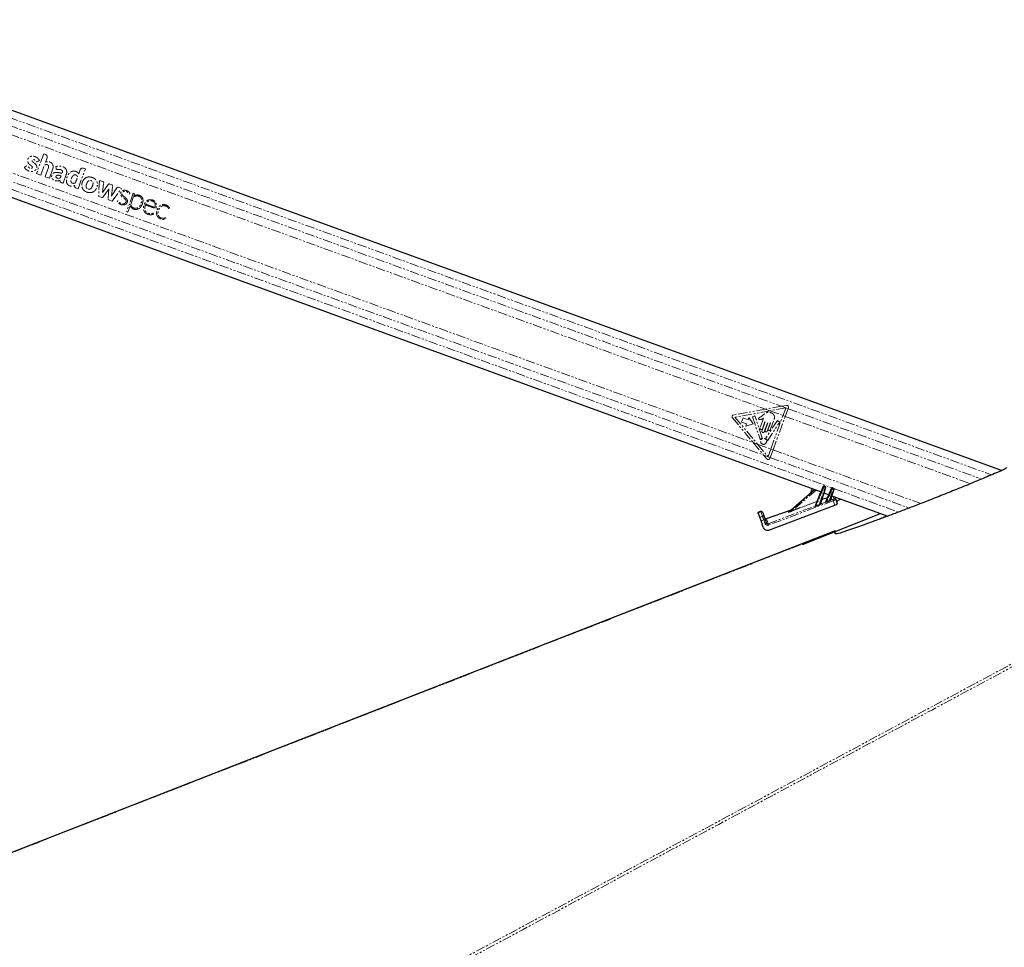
# Paper-space layout 'Inground Anchor' of a CAD drawing. Header units: millimetres. Extents: x 262 to 9484, y 125 to 8141.
# Tile 14 of 53: x 948 to 1622, y 2995 to 3630. Entities that reach past the tile are written whole.
import ezdxf

# ---------------------------------------------------------------- set-up
doc = ezdxf.new("R2010")
doc.units = ezdxf.units.MM
doc.linetypes.add('PHANTOM', pattern=[12.7, 6.35, -1.27, 1.27, -1.27, 1.27, -1.27])

psp = doc.layouts.new('Inground Anchor')

# ---------------------------------------------------------------- linework, layer by layer
at = {"color": 7, "linetype": 'Continuous', "lineweight": 25}
for p, q in [((1620.55, 3321.29), (772.51, 3630)), ((756.67, 3576.18), (1496.95, 3306.69)), ((1493.08, 3297.11), (1498.32, 3310.07)), ((1500.02, 3309.45), (1496.55, 3298.78)), ((1498.32, 3310.07), (1498.41, 3310.29)), ((1499.04, 3310.58), (1499.79, 3310.3)), ((1500.09, 3309.68), (1500.02, 3309.45)), ((1503.99, 3308.94), (1504.08, 3309.17)), ((1504.72, 3309.45), (1505.41, 3309.2)), ((1474.64, 3292.87), (1492.51, 3308.31)), ((1490.89, 3308.9), (1489.74, 3305.92)), ((1498.89, 3305.99), (1502.3, 3304.75)), ((1500.33, 3299.88), (1503.99, 3308.94)), ((1505.64, 3308.35), (1503.37, 3301.39)), ((1504.24, 3304.04), (1542.59, 3290.08)), ((1505.71, 3308.58), (1505.64, 3308.35)), ((1506.65, 3302.66), (1507.08, 3301.42)), ((1461.31, 3280.53), (1506.33, 3297.5)), ((1507.08, 3301.42), (1508.09, 3298.55)), ((1509.29, 3301.16), (1510.54, 3301.74)), ((1453.8, 3292.73), (1455.69, 3293.39)), ((1453.92, 3292.4), (1453.8, 3292.73)), ((1454.94, 3289.45), (1453.92, 3292.4)), ((1455.87, 3286.8), (1454.94, 3289.45)), ((1456.96, 3292.77), (1457.07, 3292.45)), ((1457.07, 3292.45), (1458.1, 3289.51)), ((1458.1, 3289.51), (1458.71, 3287.74)), ((1459.55, 3288.39), (1476.15, 3294.18)), ((1484.33, 3270.67), (1537.58, 3291.9)), ((1457.39, 3282.42), (1455.87, 3286.8)), ((1458.71, 3287.74), (1459.48, 3285.53)), ((1506.51, 3279.52), (1506.51, 3279.7)), ((1506.51, 3278.05), (1506.51, 3279.08))]:
    psp.add_line(p, q, dxfattribs=at)
at = {"color": 8, "linetype": 'PHANTOM', "lineweight": 18}
for p, q in [((774.01, 3624.01), (1613.7, 3318.34)), ((774.19, 3618.52), (1469.89, 3365.27)), ((763.12, 3579.27), (1504.35, 3309.44)), ((767.57, 3583.08), (1457.66, 3331.86)), ((941.89, 3551.54), (1458.96, 3363.31)), ((964.88, 3538.2), (959.95, 3524.65)), ((966.12, 3537.75), (964.88, 3538.2)), ((966.09, 3532.47), (967.18, 3535.47)), ((937.16, 3527.28), (1450.5, 3340.41)), ((962.86, 3523.59), (965.39, 3530.54)), ((968.12, 3528.68), (965.86, 3522.49)), ((968.78, 3521.43), (971.03, 3527.62)), ((973.12, 3529.35), (973.31, 3528.25)), ((988.44, 3514.27), (993.38, 3527.82)), ((989.86, 3527.22), (988.85, 3524.46)), ((993.38, 3527.82), (992.13, 3528.28)), ((959.95, 3524.65), (962.86, 3523.59)), ((965.86, 3522.49), (968.78, 3521.43)), ((978.14, 3518.03), (980.35, 3524.11)), ((1003, 3520), (1002.48, 3509.16)), ((1005.33, 3519.16), (1003, 3520)), ((1005.04, 3511.59), (1005.96, 3518.35)), ((986.15, 3516.5), (986.1, 3515.68)), ((986.64, 3514.93), (988.44, 3514.27)), ((1009.05, 3517.16), (1005.04, 3511.59)), ((1005.53, 3508.61), (1009.51, 3514.13)), ((1009.51, 3514.13), (1008.99, 3507.35)), ((1011.41, 3516.95), (1010.02, 3517.46)), ((1011.37, 3509.27), (1011.96, 3516.09)), ((1015.04, 3514.92), (1011.37, 3509.27)), ((1011.7, 3505.81), (1018.21, 3514.47)), ((1018.21, 3514.47), (1016.04, 3515.26)), ((1002.48, 3509.16), (1004.74, 3508.34)), ((1009.34, 3506.67), (1011.7, 3505.81)), ((1026.2, 3511.12), (1021.7, 3498.76)), ((1026.12, 3508.19), (1024.43, 3503.54)), ((1026.63, 3510.97), (1026.2, 3511.12)), ((1026.45, 3509.12), (1026.46, 3509.12)), ((1026.46, 3509.12), (1026.91, 3510.36)), ((1021.89, 3498.35), (1022.46, 3498.15)), ((1022.46, 3498.15), (1023.79, 3501.78)), ((1034.82, 3503.75), (1041, 3501.5)), ((1458.96, 3363.31), (1437, 3359.37)), ((1469.89, 3365.27), (1458.96, 3363.31)), ((1458.96, 3363.31), (1461.99, 3362.2)), ((1472.79, 3364.14), (1461.99, 3362.2)), ((1473.2, 3365.87), (1469.89, 3365.27)), ((1469.89, 3365.27), (1474.34, 3363.65)), ((1470.91, 3358.96), (1472.79, 3364.14)), ((1472.43, 3358.4), (1474.34, 3363.65)), ((1474.34, 3363.65), (1474.56, 3364.25)), ((1474.34, 3363.65), (1606.78, 3315.44)), ((1436.29, 3357.39), (1450.5, 3340.41)), ((1461.99, 3362.2), (1437.98, 3357.89)), ((1437.98, 3357.89), (1453.55, 3339.3)), ((1443.54, 3357.32), (1442.52, 3354.52)), ((1446.98, 3356.07), (1443.54, 3357.32)), ((1447.54, 3357.62), (1446.98, 3356.07)), ((1450.44, 3353.22), (1447.54, 3357.62)), ((1451.71, 3358.71), (1449.93, 3358.1)), ((1449.93, 3358.1), (1455.2, 3342.74)), ((1456.63, 3343.74), (1451.71, 3358.71)), ((1457.61, 3357.13), (1455.21, 3350.5)), ((1457.74, 3359.66), (1455.79, 3358.15)), ((1461.99, 3362.2), (1470.91, 3358.96)), ((1462.21, 3349.09), (1464.88, 3356.43)), ((1462.56, 3336.02), (1470.91, 3358.96)), ((1464.08, 3335.46), (1472.43, 3358.4)), ((1470.91, 3358.96), (1472.43, 3358.4)), ((1472.43, 3358.4), (1599.15, 3312.28)), ((1442.52, 3354.52), (1445.96, 3353.26)), ((1445.96, 3353.26), (1445.4, 3351.71)), ((1445.4, 3351.71), (1450.44, 3353.22)), ((1458.73, 3354.56), (1456.5, 3348.44)), ((1456.81, 3349.92), (1458.53, 3354.63)), ((1458.11, 3347.85), (1460.34, 3353.97)), ((1460.54, 3353.9), (1458.64, 3348.68)), ((1467.04, 3355.53), (1459.18, 3343.35)), ((1460.05, 3348.17), (1462.09, 3353.79)), ((1460.36, 3341.61), (1468.66, 3354.48)), ((1462.29, 3353.71), (1460.8, 3349.6)), ((1468.66, 3354.48), (1467.04, 3355.53)), ((1450.5, 3340.41), (1453.55, 3339.3)), ((1450.5, 3340.41), (1457.66, 3331.86)), ((1453.55, 3339.3), (1462.56, 3336.02)), ((1453.55, 3339.3), (1460.66, 3330.81)), ((1460.66, 3330.81), (1462.56, 3336.02)), ((1462.56, 3336.02), (1464.08, 3335.46)), ((1457.66, 3331.86), (1462.17, 3330.22)), ((1457.66, 3331.86), (1459.87, 3329.23)), ((1461.94, 3329.59), (1462.17, 3330.22)), ((1462.17, 3330.22), (1464.08, 3335.46)), ((1462.17, 3330.22), (1557.27, 3295.6)), ((1464.08, 3335.46), (1565.17, 3298.67)), ((1498.79, 3309.9), (1493.56, 3296.96)), ((1495.72, 3297.85), (1499.55, 3309.62)), ((1499.04, 3310.58), (1498.79, 3309.9)), ((1499.55, 3309.62), (1498.79, 3309.9)), ((1499.55, 3309.62), (1499.79, 3310.3)), ((1504.72, 3309.45), (1504.46, 3308.77)), ((1505.17, 3308.52), (1505.41, 3309.2)), ((1493.54, 3307.93), (1477.26, 3293.87)), ((1494.07, 3300.2), (1496.72, 3306.77)), ((1499.13, 3305.9), (1497.73, 3301.58)), ((1497.73, 3301.58), (1501.3, 3302.93)), ((1501.39, 3302.71), (1497.81, 3301.36)), ((1500.18, 3299.74), (1501.39, 3302.71)), ((1504.46, 3308.77), (1500.89, 3299.93)), ((1501.3, 3302.93), (1502.07, 3304.83)), ((1501.39, 3302.71), (1501.3, 3302.93)), ((1502.6, 3300.61), (1505.17, 3308.52)), ((1504.62, 3303.9), (1503.7, 3301.08)), ((1505.17, 3308.52), (1504.46, 3308.77)), ((1505.79, 3302.01), (1505.36, 3303.25)), ((1505.68, 3308.96), (1549.98, 3292.83)), ((1460.8, 3284.87), (1492.94, 3296.98)), ((1505.24, 3300.61), (1461.13, 3283.99)), ((1477.26, 3293.87), (1494.07, 3300.2)), ((1494.15, 3299.98), (1477.34, 3293.65)), ((1492.93, 3296.97), (1492.94, 3296.98)), ((1492.94, 3296.98), (1494.15, 3299.98)), ((1494.15, 3299.98), (1494.07, 3300.2)), ((1497.81, 3301.36), (1496.87, 3298.48)), ((1496.87, 3298.46), (1500.19, 3299.71)), ((1497.81, 3301.36), (1497.73, 3301.58)), ((1503.64, 3301.01), (1504.91, 3301.49)), ((1505.24, 3300.61), (1504.91, 3301.49)), ((1506.33, 3297.5), (1505.24, 3300.61)), ((1455.81, 3293.05), (1453.92, 3292.4)), ((1454.94, 3289.45), (1456.83, 3290.11)), ((1455.81, 3293.05), (1455.69, 3293.39)), ((1456.83, 3290.11), (1455.81, 3293.05)), ((1475.83, 3293.9), (1459.62, 3288.25)), ((1474.56, 3292.83), (1475.1, 3293.29)), ((1477.34, 3293.65), (1477.26, 3293.87)), ((1530.12, 3285.52), (1542.05, 3290.27)), ((1457.75, 3287.46), (1455.87, 3286.8)), ((1458.52, 3285.25), (1457.75, 3287.46)), ((1459.62, 3288.25), (1460.8, 3284.87)), ((1461.13, 3283.99), (1460.8, 3284.87)), ((1506.51, 3279.7), (790.02, 2999.83))]:
    psp.add_line(p, q, dxfattribs=at)
at = {"color": 8, "linetype": 'PHANTOM', "lineweight": 18, "flags": 128}
psp.add_lwpolyline([(1182.78, 2950.01), (1920.04, 3346.08), (2019.91, 3399.73), (2119.78, 3453.38), (2219.65, 3507.03), (2319.54, 3560.69), (2376.75, 3591.42)], dxfattribs=at)
at = {"color": 7, "linetype": 'Continuous', "lineweight": 25, "flags": 128}
psp.add_lwpolyline([(1506.51, 3279.89), (1140.87, 3137.07), (790.32, 3000.14)], dxfattribs=at)
at = {"color": 8, "linetype": 'PHANTOM', "lineweight": 18}
psp.add_circle((1457.57, 3341.26), 2.04, dxfattribs=at)
for centre, radius, start, end in [((996.01, 3517.37), 4.97, 97.30298, 100.70419), ((995.54, 3516.57), 4.63, 205.36938, 210.12406), ((1009.73, 3516.67), 0.844, 69.99696, 144.21197), ((1011.13, 3516.16), 0.841, 355.03307, 69.99696), ((1015.75, 3514.47), 0.842, 69.99696, 147.03173), ((1026.8, 3507.95), 0.727, 122.08485, 159.99696), ((1026.46, 3510.52), 0.474, 339.99696, 69.99696), ((1029.07, 3505.96), 4.04, 62.67773, 68.99189), ((1022, 3498.65), 0.316, 159.99696, 249.99696), ((1024.17, 3501.64), 0.411, 34.05252, 159.99696), ((1473.42, 3364.67), 1.22, 339.99696, 100.17473), ((1437.22, 3358.17), 1.22, 100.17473, 219.93926), ((1456.01, 3350.21), 0.856, 159.99696, 339.99696), ((1458.63, 3354.59), 0.107, 339.99696, 159.99696), ((1460.44, 3353.93), 0.107, 339.99696, 159.99696), ((1461.5, 3349.35), 0.75, 159.99696, 339.99696), ((1462.19, 3353.75), 0.107, 339.99696, 159.99696), ((1455.39, 3342.8), 0.203, 198.93517, 324.66531), ((1457.57, 3341.26), 2.46, 115.12416, 144.66531), ((1457.31, 3348.14), 0.856, 159.99696, 339.99696), ((1456.44, 3343.67), 0.203, 295.12416, 18.19789), ((1459.34, 3348.43), 0.749, 159.99696, 339.99696), ((1459.35, 3343.24), 0.203, 147.17878, 227.96277), ((1457.57, 3341.26), 2.46, 9.96265, 47.96277), ((1460.19, 3341.72), 0.203, 189.96265, 327.17878), ((1460.8, 3330.01), 1.22, 219.93926, 339.99696), ((1497.32, 3306.61), 3.59, 66.00985, 73.98406), ((1498.55, 3306.17), 3.59, 66.00985, 73.98406), ((1502.02, 3304.55), 1.78, 246.08627, 253.90764), ((1501.31, 3302.94), 0.24, 288.82392, 337.82328), ((1503, 3305.49), 3.59, 66.00985, 73.98406), ((1504.54, 3304.17), 0.255, 224.38903, 275.60488), ((1504.18, 3305.06), 3.59, 66.00985, 73.98406), ((1505.72, 3302.33), 0.993, 19.66747, 111.04935), ((1492.86, 3297.2), 0.237, 288.23995, 337.76194), ((1492.86, 3297.21), 0.24, 288.82392, 337.82328), ((1501.56, 3300.26), 8.66, 202.43509, 203.38832), ((1494.79, 3301.83), 1.78, 246.08627, 253.90764), ((1494.07, 3300.21), 0.24, 288.82392, 337.82328), ((1503.41, 3300.98), 8.3, 202.17342, 203.26115), ((1496.79, 3298.7), 0.254, 165.20955, 287.93168), ((1496.79, 3298.71), 0.25, 163.2646, 289.80469), ((1497.73, 3301.6), 0.25, 163.2646, 289.80469), ((1498.23, 3303.33), 1.81, 245.92962, 254.06429), ((1500.11, 3299.97), 0.24, 288.82392, 337.82328), ((1500.1, 3299.95), 0.254, 291.74012, 336.9905), ((1507.81, 3302.69), 7.45, 201.72054, 203.13214), ((1509.26, 3303.25), 7.17, 201.59993, 203.12247), ((1503.59, 3301.28), 0.266, 171.34273, 281.0133), ((1503.61, 3301.31), 0.25, 163.2646, 289.80469), ((1506.15, 3301.09), 0.993, 19.66747, 111.04935), ((1456.14, 3292.12), 0.991, 19.72578, 109.71668), ((1457.16, 3289.18), 0.991, 19.72578, 109.71668), ((1459.27, 3289.18), 0.993, 199.66747, 291.04935), ((1474.51, 3293.02), 0.202, 285.8189, 310.72966), ((1475.04, 3293.49), 0.202, 285.8189, 310.72966), ((1459.79, 3282.37), 5.48, 101.33893, 111.82269), ((1460.56, 3280.16), 5.48, 101.33893, 111.82269)]:
    psp.add_arc(centre, radius, start, end, dxfattribs=at)
at = {"color": 7, "linetype": 'Continuous', "lineweight": 25}
for centre, radius, start, end in [((1498.87, 3310.11), 0.5, 69.99696, 157.99696), ((1499.61, 3309.83), 0.5, 341.99696, 69.99696), ((1504.55, 3308.98), 0.5, 69.99696, 157.99696), ((1505.24, 3308.73), 0.5, 341.99696, 69.99696), ((1456.02, 3292.44), 1, 19.21077, 109.21077), ((1459.22, 3289.34), 1, 199.21077, 289.21077)]:
    psp.add_arc(centre, radius, start, end, dxfattribs=at)
at = {"color": 8, "linetype": 'PHANTOM', "lineweight": 18}
for centre, major_axis, ratio, start_param, end_param in [((1510.98, 3305.37), (5.61, 2.12), 0.177897, 2.870519, 3.136937), ((1511.32, 3304.45), (4.67, 1.8), 0.222599, 2.796983, 3.13447), ((1535.68, 3312.03), (51.44, 19.35), 0.022734, 2.451824, 2.521658), ((1535.69, 3312.04), (51.44, 19.36), 0.018188, 2.451819, 2.521653), ((1495.97, 3298.13), (0.9, 0.359), 0.136299, 6.085068, 6.170266), ((1501.14, 3300.1), (0.958, 0.383), 0.127952, 3.019531, 3.213532), ((1501.05, 3300.33), (0.726, 0.483), 0.125141, 2.960489, 3.15449), ((1535.68, 3312.03), (51.44, 19.35), 0.022734, 2.260781, 2.30493), ((1535.69, 3312.04), (51.44, 19.36), 0.018188, 2.260776, 2.304925), ((1504.86, 3301.66), (0.936, 0.354), 0.177897, 4.706577, 6.278529), ((1505.2, 3300.74), (1.88, 0.68), 0.066003, 4.710393, 6.282345), ((1457.8, 3287.33), (-0.99, 2.83), 0.000389, 0.188222, 1.524793), ((1477.97, 3294.12), (3.45, 1.35), 0.058818, 2.976664, 4.504268), ((1477.89, 3294.35), (3.29, 1.54), 0.049295, 2.968676, 4.496279), ((1460.41, 3285.91), (-0.68, 1.93), 0.976801, 1.566413, 3.161959), ((1462.84, 3278.95), (-3.29, 9.44), 0.014109, 6.10687, 6.283185)]:
    psp.add_ellipse(centre, major_axis=major_axis, ratio=ratio, start_param=start_param, end_param=end_param, dxfattribs=at)
at = {"color": 7, "linetype": 'Continuous', "lineweight": 25}
for centre, major_axis, ratio, start_param, end_param in [((1495.89, 3298.36), (0.662, 0.444), 0.14132, 6.019868, 6.105066), ((1502.71, 3300.97), (0.662, 0.444), 0.14132, 5.79553, 6.105066), ((1502.8, 3300.74), (0.9, 0.359), 0.136299, 5.860731, 6.170266), ((1506.21, 3297.84), (1.87, 0.71), 0.177897, 4.706577, 6.278529), ((1512.33, 3301.55), (4.68, 1.77), 0.177897, 2.21001, 3.136937), ((1477.12, 3294.05), (2.04, 0.79), 0.059581, 2.722357, 2.977286), ((1460.23, 3283.41), (-1.02, 2.9), 0.976801, 1.566413, 3.161959), ((1460.43, 3285.86), (-0.35, 1), 0.940998, 1.567415, 3.162961)]:
    psp.add_ellipse(centre, major_axis=major_axis, ratio=ratio, start_param=start_param, end_param=end_param, dxfattribs=at)
at = {"color": 8, "linetype": 'PHANTOM', "lineweight": 18}
for points, knots in [([(2380.97, 3591.66), (2363.38, 3582.19), (2280.92, 3537.77), (2133.35, 3458.55), (1938.51, 3353.84), (1743.64, 3249.15), (1548.77, 3144.46), (1353.9, 3039.77), (1223.99, 2969.97), (1159.03, 2935.08)], [0, 0, 0, 0, 0.043226, 0.202688, 0.36215, 0.521613, 0.681075, 0.840538, 1, 1, 1, 1]), ([(953.34, 3529.88), (953.16, 3529.85), (952.8, 3529.8), (952.42, 3529.44), (952.08, 3529.2), (951.83, 3529.04), (951.72, 3528.94), (951.68, 3528.86), (951.68, 3528.83), (951.69, 3528.77), (951.82, 3528.6), (952.03, 3528.25), (952.49, 3527.77), (953.05, 3527.29), (953.78, 3526.8), (954.61, 3526.39), (955.56, 3526.08), (956.55, 3525.94), (957.5, 3526), (958.38, 3526.28), (959.11, 3526.79), (959.69, 3527.46), (960.06, 3528.19), (960.21, 3528.91), (960.18, 3529.55), (960.01, 3530.07), (959.62, 3530.77), (959, 3531.39), (958.24, 3531.99), (957.68, 3532.39), (957.21, 3532.78), (956.91, 3533.18), (956.85, 3533.58), (956.96, 3533.88), (957.17, 3534.12), (957.53, 3534.26), (957.99, 3534.24), (958.59, 3534.05), (959.28, 3533.6), (959.74, 3533.04), (960.21, 3532.79), (960.45, 3532.74), (960.7, 3532.77), (960.84, 3532.86), (960.91, 3532.91)], [0, 0, 0, 0, 0.022693, 0.043769, 0.065125, 0.074105, 0.081704, 0.083311, 0.084608, 0.085809, 0.090371, 0.111465, 0.137648, 0.172538, 0.205482, 0.247029, 0.288953, 0.330457, 0.37138, 0.40852, 0.444978, 0.482039, 0.518824, 0.545977, 0.572992, 0.599285, 0.61411, 0.673633, 0.706936, 0.735471, 0.76055, 0.783467, 0.796125, 0.809873, 0.822722, 0.834848, 0.856612, 0.879671, 0.913137, 0.958833, 0.969242, 0.978982, 0.988773, 1, 1, 1, 1]), ([(960.91, 3532.91), (960.97, 3532.96), (961.1, 3533.06), (961.32, 3533.22), (961.52, 3533.38), (961.69, 3533.5), (961.79, 3533.58), (961.87, 3533.63), (961.92, 3533.66), (961.94, 3533.69), (961.94, 3533.72), (961.93, 3533.75), (961.9, 3533.82), (961.85, 3533.91), (961.8, 3533.99), (961.76, 3534.04), (961.75, 3534.05), (961.75, 3534.06), (961.75, 3534.06), (961.75, 3534.06), (961.75, 3534.06), (961.75, 3534.06), (961.75, 3534.06), (961.63, 3534.25), (961.38, 3534.6), (960.92, 3535.07), (960.41, 3535.48), (959.33, 3536.15), (957.88, 3536.62), (956.19, 3536.52), (955.12, 3536.02), (954.39, 3535.25), (953.98, 3534.4), (953.83, 3533.49), (953.96, 3532.46), (954.45, 3531.62), (955.09, 3531.04), (955.66, 3530.59), (956.23, 3530.15), (956.75, 3529.71), (957.08, 3529.32), (957.16, 3528.97), (957.13, 3528.72), (957.01, 3528.5), (956.84, 3528.33), (956.63, 3528.21), (956.36, 3528.14), (955.9, 3528.16), (955.31, 3528.35), (954.67, 3528.8), (954.22, 3529.3), (953.82, 3529.76), (953.5, 3529.84), (953.34, 3529.88)], [0, 0, 0, 0, 0.0099329, 0.0214283, 0.0365863, 0.0432559, 0.0484962, 0.053293, 0.0553278, 0.0566847, 0.0577092, 0.0590119, 0.0615785, 0.0670909, 0.0724325, 0.074295, 0.0749633, 0.0752232, 0.0753306, 0.0753765, 0.0753964, 0.0754051, 0.075409, 0.0754119, 0.1039957, 0.1325728, 0.1611982, 0.1897806, 0.3002877, 0.355354, 0.4103131, 0.451904, 0.4923977, 0.5324272, 0.5723884, 0.6270175, 0.6565102, 0.6858398, 0.7228167, 0.7511971, 0.7767391, 0.7873386, 0.7984042, 0.8090601, 0.8193674, 0.8297366, 0.8403316, 0.8565613, 0.8890673, 0.9219661, 0.9574766, 0.9785704, 1, 1, 1, 1]), ([(971.03, 3527.62), (971.14, 3527.98), (971.36, 3528.7), (971.38, 3529.84), (971.06, 3530.94), (970.36, 3531.85), (969.39, 3532.45), (968.31, 3532.77), (967.17, 3532.83), (966.45, 3532.59), (966.09, 3532.47)], [0, 0, 0, 0, 0.124448, 0.250146, 0.374778, 0.499816, 0.624786, 0.750232, 0.874855, 1, 1, 1, 1]), ([(967.18, 3535.47), (967.24, 3535.73), (967.36, 3536.24), (967.11, 3536.95), (966.68, 3537.47), (966.31, 3537.65), (966.12, 3537.75)], [0, 0, 0, 0, 0.283705, 0.557917, 0.775026, 1, 1, 1, 1]), ([(965.39, 3530.54), (965.67, 3530.63), (966.19, 3530.81), (966.93, 3530.81), (967.53, 3530.64), (967.94, 3530.36), (968.18, 3529.99), (968.3, 3529.56), (968.25, 3529.11), (968.16, 3528.82), (968.12, 3528.68)], [0, 0, 0, 0, 0.20075, 0.371353, 0.491267, 0.615204, 0.694596, 0.793687, 0.904539, 1, 1, 1, 1]), ([(977.38, 3524.75), (976.64, 3524.96), (975.17, 3525.38), (973.22, 3525.53), (971.73, 3525.1), (970.81, 3524.35), (970.33, 3523.27), (970.28, 3522.22), (970.56, 3521.36), (971.21, 3520.55), (972.27, 3519.87), (973.68, 3519.56), (974.95, 3519.68), (975.7, 3519.94), (976.03, 3520.06)], [0, 0, 0, 0, 0.143245, 0.2863, 0.358562, 0.42973, 0.501653, 0.57333, 0.62118, 0.668883, 0.765222, 0.851094, 0.934425, 1, 1, 1, 1]), ([(980.35, 3524.11), (980.48, 3524.56), (980.74, 3525.47), (980.57, 3526.9), (979.87, 3528.15), (978.61, 3529.16), (976.92, 3529.75), (974.96, 3529.89), (973.72, 3529.53), (973.12, 3529.35)], [0, 0, 0, 0, 0.122899, 0.245993, 0.3688, 0.492261, 0.661688, 0.834247, 1, 1, 1, 1]), ([(973.31, 3528.25), (973.33, 3528.15), (973.38, 3527.96), (973.55, 3527.7), (973.79, 3527.51), (974.34, 3527.27), (975.26, 3527.47), (976.26, 3527.43), (977.03, 3527.17), (977.47, 3526.81), (977.69, 3526.32), (977.73, 3525.61), (977.52, 3525.1), (977.38, 3524.75)], [0, 0, 0, 0, 0.043693, 0.087035, 0.130805, 0.173871, 0.347703, 0.520641, 0.609431, 0.697904, 0.762047, 0.837472, 1, 1, 1, 1]), ([(988.85, 3524.46), (988.62, 3524.78), (988.18, 3525.38), (987.27, 3525.99), (986.14, 3526.35), (984.81, 3526.33), (983.22, 3525.77), (981.83, 3524.45), (980.86, 3522.6), (980.39, 3520.75), (980.33, 3519.01), (980.86, 3517.61), (981.81, 3516.57), (983.11, 3515.99), (984.66, 3515.88), (985.65, 3516.3), (986.15, 3516.5)], [0, 0, 0, 0, 0.055174, 0.104924, 0.152121, 0.22113, 0.288785, 0.386404, 0.484076, 0.581734, 0.655206, 0.726559, 0.788721, 0.848695, 0.925084, 1, 1, 1, 1]), ([(992.13, 3528.28), (991.87, 3528.34), (991.36, 3528.45), (990.65, 3528.2), (990.13, 3527.78), (989.95, 3527.41), (989.86, 3527.22)], [0, 0, 0, 0, 0.283705, 0.557917, 0.775026, 1, 1, 1, 1]), ([(976.75, 3523.02), (976.24, 3523.18), (975.53, 3523.41), (974.6, 3523.49), (974.07, 3523.44), (973.69, 3523.25), (973.46, 3523.01), (973.32, 3522.71), (973.26, 3522.39), (973.32, 3522.08), (973.56, 3521.76), (974.04, 3521.5), (974.7, 3521.31), (975.18, 3521.35), (975.42, 3521.38)], [0, 0, 0, 0, 0.235346, 0.328382, 0.417623, 0.466597, 0.514368, 0.562572, 0.611927, 0.656748, 0.699407, 0.787981, 0.894127, 1, 1, 1, 1]), ([(975.42, 3521.38), (975.61, 3521.43), (975.86, 3521.49), (976.15, 3521.61), (976.39, 3521.82), (976.49, 3522.35), (976.65, 3522.78), (976.75, 3523.02)], [0, 0, 0, 0, 0.2565425, 0.3348589, 0.3977531, 0.6637021, 1, 1, 1, 1]), ([(976.03, 3520.06), (976.03, 3519.89), (976.02, 3519.52), (976.09, 3519.01), (976.42, 3518.68), (976.78, 3518.51), (977.37, 3518.3), (977.83, 3518.14), (978.14, 3518.03)], [0, 0, 0, 0, 0.1538082, 0.3425052, 0.4333459, 0.5586199, 0.7027663, 1, 1, 1, 1]), ([(988.13, 3522.46), (988.04, 3522.64), (987.86, 3522.99), (987.42, 3523.4), (986.9, 3523.69), (986.25, 3523.84), (985.53, 3523.7), (984.66, 3523.02), (984.09, 3521.99), (983.71, 3520.86), (983.52, 3520.03), (983.47, 3519.27), (983.65, 3518.85), (983.73, 3518.64)], [0, 0, 0, 0, 0.06701, 0.13381, 0.20062, 0.267957, 0.355127, 0.441557, 0.633595, 0.746498, 0.846357, 0.924443, 1, 1, 1, 1]), ([(983.73, 3518.64), (983.85, 3518.5), (984.08, 3518.22), (984.6, 3518.01), (985.13, 3517.91), (985.65, 3517.94), (986.11, 3518.05), (986.59, 3518.23), (986.81, 3518.85), (987.31, 3520.23), (987.77, 3521.48), (988.13, 3522.46)], [0, 0, 0, 0, 0.069768, 0.142093, 0.215677, 0.285558, 0.344021, 0.404727, 0.476993, 0.588013, 1, 1, 1, 1]), ([(994.03, 3521.92), (993.37, 3521.48), (992.03, 3520.57), (991.1, 3518.45), (990.78, 3516.38), (991.17, 3515.17), (991.36, 3514.58)], [0, 0, 0, 0, 0.274692, 0.559989, 0.783639, 1, 1, 1, 1]), ([(995.96, 3519.84), (995.6, 3519.61), (994.87, 3519.12), (994.39, 3517.96), (994.08, 3517), (993.93, 3516.22), (993.93, 3515.54), (994.14, 3514.87), (994.62, 3514.35), (995.05, 3514.16), (995.26, 3514.07)], [0, 0, 0, 0, 0.177898, 0.366935, 0.516404, 0.611742, 0.706498, 0.804316, 0.9008, 1, 1, 1, 1]), ([(995.08, 3522.25), (994.88, 3522.21), (994.52, 3522.13), (994.18, 3521.98), (994.03, 3521.92)], [0, 0, 0, 0, 0.561208, 1, 1, 1, 1]), ([(995.26, 3514.07), (995.52, 3514), (996.03, 3513.86), (996.7, 3514.03), (997.12, 3514.33), (997.39, 3514.59), (997.61, 3514.9), (998.09, 3515.68), (998.51, 3516.67), (998.67, 3517.85), (998.6, 3518.64), (998.19, 3519.33), (997.52, 3519.78), (996.74, 3520.01), (996.21, 3519.9), (995.96, 3519.84)], [0, 0, 0, 0, 0.081409, 0.162225, 0.200498, 0.238876, 0.277459, 0.31571, 0.520186, 0.601428, 0.678877, 0.757677, 0.838992, 0.920897, 1, 1, 1, 1]), ([(995.97, 3522.34), (995.86, 3522.34), (995.66, 3522.33), (995.46, 3522.31), (995.38, 3522.3)], [0, 0, 0, 0, 0.563954, 1, 1, 1, 1]), ([(995.69, 3511.59), (996.44, 3511.56), (997.93, 3511.5), (999.93, 3512.73), (1001.19, 3514.63), (1001.78, 3516.85), (1001.5, 3519.15), (1000.13, 3520.97), (998.17, 3522.09), (996.7, 3522.26), (995.97, 3522.34)], [0, 0, 0, 0, 0.125115, 0.247908, 0.375235, 0.504206, 0.628862, 0.752358, 0.876174, 1, 1, 1, 1]), ([(1005.96, 3518.35), (1005.95, 3518.4), (1005.95, 3518.5), (1005.89, 3518.68), (1005.78, 3518.88), (1005.58, 3519.05), (1005.42, 3519.12), (1005.33, 3519.16)], [0, 0, 0, 0, 0.123461, 0.278128, 0.520216, 0.746513, 1, 1, 1, 1]), ([(986.1, 3515.68), (986.11, 3515.58), (986.12, 3515.4), (986.25, 3515.18), (986.43, 3515.02), (986.57, 3514.96), (986.64, 3514.93)], [0, 0, 0, 0, 0.286382, 0.546973, 0.760274, 1, 1, 1, 1]), ([(991.53, 3514.24), (991.7, 3513.99), (992, 3513.53), (992.39, 3513.16), (992.57, 3513)], [0, 0, 0, 0, 0.558522, 1, 1, 1, 1]), ([(992.57, 3513), (993.09, 3512.62), (994.04, 3511.93), (995.18, 3511.69), (995.69, 3511.59)], [0, 0, 0, 0, 0.556174, 1, 1, 1, 1]), ([(1023.68, 3510.72), (1023.78, 3510.78), (1023.89, 3510.84), (1023.97, 3510.94), (1023.98, 3510.96), (1023.98, 3510.99), (1023.97, 3511.05), (1023.89, 3511.22), (1023.61, 3511.57), (1023.1, 3512.17), (1022.33, 3512.67), (1021.47, 3513.02), (1020.64, 3513.21), (1019.75, 3513.22), (1018.92, 3512.99), (1018.24, 3512.54), (1017.77, 3511.95), (1017.48, 3511.23), (1017.44, 3510.41), (1017.91, 3509.32), (1019.1, 3508.3), (1020.35, 3507.48), (1021.08, 3506.63), (1021.38, 3505.9), (1021.2, 3505.05), (1020.67, 3504.34), (1019.89, 3503.92), (1019.08, 3503.82), (1018.32, 3503.96), (1017.67, 3504.21), (1017.07, 3504.57), (1016.55, 3505.05), (1016.21, 3505.5), (1016.03, 3505.82), (1015.91, 3505.92), (1015.82, 3505.96), (1015.69, 3505.97), (1015.55, 3505.9), (1015.42, 3505.79), (1015.31, 3505.72), (1015.24, 3505.68), (1015.23, 3505.65), (1015.22, 3505.64), (1015.22, 3505.63), (1015.24, 3505.59), (1015.28, 3505.52), (1015.33, 3505.43), (1015.46, 3505.25), (1015.59, 3505.05), (1015.74, 3504.85), (1015.81, 3504.77), (1015.84, 3504.73), (1015.85, 3504.72), (1015.86, 3504.71), (1015.86, 3504.71), (1015.86, 3504.71), (1015.86, 3504.71), (1015.86, 3504.71), (1016.2, 3504.31), (1017.06, 3503.66), (1018.4, 3503.16), (1019.64, 3503.1), (1020.68, 3503.36), (1021.21, 3503.82), (1021.48, 3504.06)], [0, 0, 0, 0, 0.0108292, 0.0115294, 0.0121269, 0.0130516, 0.015073, 0.0177388, 0.0314805, 0.0574855, 0.0936761, 0.1191044, 0.1476175, 0.1757925, 0.2039033, 0.2297596, 0.2534373, 0.2768728, 0.3031261, 0.3309443, 0.388857, 0.4514793, 0.4747822, 0.4968903, 0.5256168, 0.5538308, 0.5809291, 0.6088023, 0.6318409, 0.6543737, 0.6767165, 0.6991111, 0.7217965, 0.7312788, 0.7343263, 0.7373513, 0.7406593, 0.7462655, 0.7521743, 0.7571082, 0.7593504, 0.7596338, 0.7598946, 0.7603243, 0.7608926, 0.7642263, 0.768058, 0.7706397, 0.7852422, 0.7916687, 0.7944971, 0.7957418, 0.7962895, 0.7965305, 0.7966365, 0.7966832, 0.7967037, 0.7967127, 0.7967198, 0.846935, 0.8988801, 0.9327285, 0.9657901, 1, 1, 1, 1]), ([(1022.23, 3506.15), (1022.01, 3506.66), (1021.57, 3507.67), (1020.22, 3508.6), (1019.15, 3509.36), (1018.53, 3510.16), (1018.36, 3510.79), (1018.47, 3511.31), (1018.68, 3511.71), (1018.99, 3512.04), (1019.53, 3512.37), (1020.34, 3512.52), (1021.25, 3512.35), (1021.94, 3512.05), (1022.5, 3511.68), (1022.94, 3511.26), (1023.18, 3510.82), (1023.41, 3510.68), (1023.49, 3510.65), (1023.56, 3510.66), (1023.63, 3510.68), (1023.66, 3510.71), (1023.68, 3510.72)], [0, 0, 0, 0, 0.1247778, 0.249542, 0.369694, 0.4283998, 0.4812243, 0.5148711, 0.5488945, 0.5835374, 0.6186086, 0.693311, 0.7685116, 0.8304093, 0.8661123, 0.9229338, 0.9699733, 0.9777319, 0.9847781, 0.9893972, 0.994335, 1, 1, 1, 1]), ([(1004.74, 3508.34), (1004.82, 3508.32), (1004.98, 3508.27), (1005.22, 3508.32), (1005.4, 3508.44), (1005.49, 3508.55), (1005.53, 3508.61)], [0, 0, 0, 0, 0.286326, 0.544838, 0.757768, 1, 1, 1, 1]), ([(1008.99, 3507.35), (1008.99, 3507.26), (1008.98, 3507.11), (1009.04, 3506.9), (1009.17, 3506.75), (1009.28, 3506.7), (1009.34, 3506.67)], [0, 0, 0, 0, 0.300096, 0.558347, 0.763087, 1, 1, 1, 1]), ([(1021.48, 3504.06), (1021.75, 3504.43), (1022.11, 3504.95), (1022.27, 3505.7), (1022.25, 3506.01), (1022.23, 3506.15)], [0, 0, 0, 0, 0.599205, 0.809031, 1, 1, 1, 1]), ([(1024.43, 3503.54), (1024.49, 3503.32), (1024.64, 3502.8), (1025.13, 3501.96), (1026.02, 3501.22), (1027.23, 3500.81), (1028.59, 3500.81), (1029.89, 3501.47), (1030.78, 3502.52), (1031.35, 3503.7), (1031.73, 3504.92), (1031.99, 3506.23), (1031.8, 3507.61), (1030.94, 3508.64), (1029.82, 3509.23), (1028.63, 3509.38), (1027.45, 3509.13), (1026.76, 3508.75), (1026.42, 3508.56)], [0, 0, 0, 0, 0.034104, 0.084078, 0.146622, 0.208749, 0.277105, 0.349676, 0.425583, 0.484375, 0.550847, 0.62164, 0.68929, 0.757517, 0.818996, 0.879305, 0.939515, 1, 1, 1, 1]), ([(1028.47, 3509.94), (1028.07, 3509.84), (1027.35, 3509.67), (1026.73, 3509.29), (1026.45, 3509.12)], [0, 0, 0, 0, 0.556875, 1, 1, 1, 1]), ([(1030.52, 3509.73), (1030.14, 3509.84), (1029.47, 3510.03), (1028.78, 3509.97), (1028.47, 3509.94)], [0, 0, 0, 0, 0.558316, 1, 1, 1, 1]), ([(1032.68, 3507.58), (1032.45, 3508.03), (1032.03, 3508.84), (1031.26, 3509.33), (1030.92, 3509.55)], [0, 0, 0, 0, 0.5567579, 1, 1, 1, 1]), ([(1032.32, 3503.59), (1032.45, 3503.97), (1032.69, 3504.71), (1032.96, 3506.05), (1032.79, 3507.01), (1032.68, 3507.58)], [0, 0, 0, 0, 0.296442, 0.572275, 1, 1, 1, 1]), ([(1034.56, 3503.2), (1034.58, 3503.19), (1034.61, 3503.18), (1034.64, 3503.17), (1034.66, 3503.16), (1034.67, 3503.16), (1034.67, 3503.16), (1034.67, 3503.16), (1034.67, 3503.16), (1034.67, 3503.16), (1034.67, 3503.16), (1034.67, 3503.16), (1035.06, 3503.02), (1035.83, 3502.74), (1036.98, 3502.32), (1038.14, 3501.9), (1039.14, 3501.53), (1040.06, 3501.2), (1040.72, 3500.92), (1041.2, 3500.76), (1041.42, 3500.71), (1041.53, 3500.72), (1041.64, 3500.79), (1041.73, 3500.93), (1041.82, 3501.17), (1041.91, 3501.55), (1042.03, 3502.04), (1042.09, 3502.64), (1042.07, 3503.37), (1041.91, 3504.08), (1041.65, 3504.67), (1041.35, 3505.15), (1040.85, 3505.7), (1039.8, 3506.44), (1038.06, 3506.9), (1035.99, 3506.48), (1034.46, 3505.14), (1033.55, 3503.44), (1033.13, 3501.74), (1033.14, 3500.2), (1033.54, 3498.92), (1034.3, 3497.8), (1035.05, 3497.32), (1035.43, 3497.08)], [0, 0, 0, 0, 0.0022745, 0.0032753, 0.0037156, 0.0039094, 0.0039946, 0.0040321, 0.0040486, 0.0040559, 0.0040591, 0.0040605, 0.0040616, 0.0464872, 0.0889128, 0.1313383, 0.1737639, 0.1996561, 0.2320002, 0.2479747, 0.2522091, 0.2555082, 0.2587052, 0.2653137, 0.2728476, 0.2845396, 0.3064646, 0.3243168, 0.3476237, 0.3814459, 0.3983086, 0.4152651, 0.4387182, 0.4748053, 0.5472184, 0.6188686, 0.6842042, 0.7506364, 0.8164258, 0.8632623, 0.9083316, 0.9531129, 1, 1, 1, 1]), ([(1041, 3501.5), (1041.13, 3501.92), (1041.37, 3502.77), (1041.19, 3504.12), (1040.38, 3505.25), (1039.18, 3505.88), (1037.87, 3506.09), (1036.57, 3505.78), (1035.5, 3504.93), (1035.04, 3504.15), (1034.82, 3503.75)], [0, 0, 0, 0, 0.124213, 0.247775, 0.374538, 0.501893, 0.623019, 0.743733, 0.871569, 1, 1, 1, 1]), ([(1024.51, 3501.87), (1024.65, 3501.67), (1024.88, 3501.33), (1025.37, 3500.85), (1026.16, 3500.35), (1027.34, 3499.95), (1028.79, 3500.02), (1029.62, 3500.4), (1030.03, 3500.59)], [0, 0, 0, 0, 0.116144, 0.197588, 0.324338, 0.564652, 0.784003, 1, 1, 1, 1]), ([(1030.03, 3500.59), (1030.32, 3500.79), (1030.84, 3501.16), (1031.24, 3501.66), (1031.41, 3501.88)], [0, 0, 0, 0, 0.561458, 1, 1, 1, 1]), ([(1031.41, 3501.88), (1031.6, 3502.18), (1031.95, 3502.72), (1032.21, 3503.32), (1032.32, 3503.59)], [0, 0, 0, 0, 0.553981, 1, 1, 1, 1]), ([(1035.43, 3497.08), (1035.77, 3496.93), (1036.44, 3496.63), (1037.48, 3496.45), (1038.4, 3496.43), (1039.04, 3496.51), (1039.46, 3496.62), (1039.69, 3496.71), (1039.86, 3496.78), (1039.95, 3496.83), (1039.98, 3496.85), (1040, 3496.87), (1040, 3496.89), (1039.99, 3496.92), (1039.94, 3497.01), (1039.92, 3497.13), (1039.86, 3497.26), (1039.8, 3497.36), (1039.65, 3497.43), (1039.43, 3497.42), (1039.04, 3497.32), (1038.56, 3497.2), (1038.01, 3497.18), (1037.37, 3497.21), (1036.54, 3497.39), (1035.73, 3497.75), (1035.03, 3498.27), (1034.46, 3498.95), (1034.03, 3500.11), (1034.06, 3501.61), (1034.39, 3502.67), (1034.56, 3503.2)], [0, 0, 0, 0, 0.0707662, 0.1417483, 0.2011063, 0.2480348, 0.2664512, 0.2848091, 0.2966702, 0.3021266, 0.3037206, 0.3049074, 0.3059602, 0.3071925, 0.3110351, 0.3266162, 0.3300174, 0.3385874, 0.3487919, 0.3603665, 0.3809771, 0.4246793, 0.4559171, 0.4871103, 0.5494501, 0.6175907, 0.6575638, 0.7166595, 0.7866111, 0.8926081, 1, 1, 1, 1]), ([(1050.68, 3500.79), (1050.76, 3500.85), (1050.87, 3500.92), (1050.98, 3500.98), (1051, 3501), (1051.01, 3501.01), (1051.01, 3501.02), (1051, 3501.04), (1050.99, 3501.1), (1050.93, 3501.29), (1050.75, 3501.5), (1050.57, 3501.74), (1050.39, 3501.96), (1050, 3502.37), (1049.42, 3502.77), (1048.71, 3503.1), (1047.94, 3503.36), (1047.11, 3503.47), (1046.26, 3503.4), (1045.6, 3503.23), (1044.98, 3502.95), (1044.4, 3502.57), (1043.53, 3501.77), (1042.62, 3500.3), (1042.13, 3498.52), (1042.13, 3497.05), (1042.35, 3495.99), (1042.84, 3495.02), (1043.55, 3494.28), (1044.37, 3493.77), (1045.2, 3493.44), (1046.09, 3493.27), (1046.98, 3493.25), (1047.73, 3493.39), (1048.21, 3493.58), (1048.41, 3493.69), (1048.48, 3493.72), (1048.5, 3493.74), (1048.51, 3493.76), (1048.51, 3493.79), (1048.51, 3493.82), (1048.51, 3493.83)], [0, 0, 0, 0, 0.01379, 0.016297, 0.01685, 0.017284, 0.017774, 0.01844, 0.020066, 0.026122, 0.044804, 0.055348, 0.065634, 0.082788, 0.12973, 0.157629, 0.185603, 0.236815, 0.266767, 0.2965, 0.326342, 0.356622, 0.387691, 0.481767, 0.579472, 0.627418, 0.67422, 0.720724, 0.769122, 0.807565, 0.846917, 0.886543, 0.925795, 0.964278, 0.986058, 0.993389, 0.994812, 0.995817, 0.996803, 0.99808, 1, 1, 1, 1]), ([(1048.51, 3493.83), (1048.5, 3493.89), (1048.49, 3494.01), (1048.42, 3494.14), (1048.35, 3494.24), (1048.29, 3494.3), (1048.21, 3494.32), (1047.95, 3494.32), (1047.68, 3494.15), (1047.27, 3494.06), (1046.94, 3494.01), (1046.65, 3494), (1046.3, 3494), (1045.78, 3494.05), (1044.97, 3494.31), (1044.1, 3494.87), (1043.31, 3495.87), (1043, 3497.27), (1043.2, 3498.8), (1043.75, 3500.23), (1044.46, 3501.38), (1045.31, 3502.14), (1046.08, 3502.52), (1046.8, 3502.67), (1047.33, 3502.66), (1047.96, 3502.57), (1048.67, 3502.35), (1049.34, 3501.93), (1049.77, 3501.54), (1050.04, 3501.24), (1050.19, 3501.01), (1050.3, 3500.85), (1050.39, 3500.78), (1050.49, 3500.75), (1050.58, 3500.75), (1050.64, 3500.77), (1050.68, 3500.79)], [0, 0, 0, 0, 0.008613, 0.01893, 0.023711, 0.027809, 0.031616, 0.035597, 0.067636, 0.079047, 0.101583, 0.119142, 0.125704, 0.15608, 0.199933, 0.257837, 0.315431, 0.393714, 0.47405, 0.554581, 0.631568, 0.681625, 0.730929, 0.764448, 0.795819, 0.812805, 0.864674, 0.909246, 0.935705, 0.955571, 0.971604, 0.978837, 0.985383, 0.98962, 0.99428, 1, 1, 1, 1]), ([(1455.79, 3358.15), (1455.45, 3357.93), (1455.02, 3357.66), (1454.47, 3357.35), (1454.28, 3357.09), (1454.21, 3356.83), (1454.24, 3356.62), (1454.35, 3356.4), (1454.65, 3356.19), (1454.93, 3356.18), (1455.07, 3356.17)], [0, 0, 0, 0, 0.369532, 0.462234, 0.557841, 0.653711, 0.700172, 0.747002, 0.872845, 1, 1, 1, 1]), ([(1455.07, 3356.17), (1455.38, 3356.19), (1455.95, 3356.22), (1456.46, 3356.5), (1456.68, 3356.62)], [0, 0, 0, 0, 0.546848, 1, 1, 1, 1]), ([(1456.68, 3356.62), (1456.81, 3356.72), (1457.06, 3356.91), (1457.34, 3357.06), (1457.47, 3357.13)], [0, 0, 0, 0, 0.519147, 1, 1, 1, 1]), ([(1457.47, 3357.13), (1457.5, 3357.13), (1457.54, 3357.14), (1457.59, 3357.14), (1457.61, 3357.13), (1457.61, 3357.13)], [0, 0, 0, 0, 0.51399, 0.984901, 1, 1, 1, 1]), ([(1464.88, 3356.43), (1465.02, 3356.9), (1465.28, 3357.79), (1464.91, 3359.18), (1463.99, 3360.23), (1462.76, 3360.88), (1461.43, 3361.22), (1460.03, 3361.16), (1458.8, 3360.52), (1458.09, 3359.95), (1457.74, 3359.66)], [0, 0, 0, 0, 0.13106, 0.251024, 0.376916, 0.501355, 0.627161, 0.75065, 0.875357, 1, 1, 1, 1]), ([(1493.61, 3296.83), (1493.55, 3296.8), (1493.45, 3296.77), (1493.29, 3296.75), (1493.14, 3296.77), (1493.02, 3296.83), (1492.96, 3296.88), (1492.93, 3296.93), (1492.93, 3296.95), (1492.93, 3296.97)], [0, 0, 0, 0, 0.167755, 0.309426, 0.442105, 0.597363, 0.769231, 0.800223, 1, 1, 1, 1]), ([(1493.08, 3297.11), (1493.07, 3297.08), (1493.07, 3297.03), (1493.12, 3296.94), (1493.21, 3296.88), (1493.28, 3296.87), (1493.34, 3296.87), (1493.38, 3296.87), (1493.47, 3296.9), (1493.51, 3296.93), (1493.56, 3296.96)], [0, 0, 0, 0, 0.215863, 0.428956, 0.580258, 0.686216, 0.701096, 0.813432, 0.831984, 1, 1, 1, 1]), ([(1495.72, 3297.85), (1495.8, 3297.92), (1496.04, 3298.11), (1496.28, 3298.41), (1496.45, 3298.63), (1496.52, 3298.73), (1496.54, 3298.76), (1496.54, 3298.77)], [0, 0, 0, 0, 0.238952, 0.674689, 0.839878, 0.957161, 1, 1, 1, 1]), ([(1496.87, 3298.46), (1496.86, 3298.45), (1496.84, 3298.43), (1496.75, 3298.35), (1496.52, 3298.16), (1496.2, 3297.91), (1495.89, 3297.76), (1495.78, 3297.7)], [0, 0, 0, 0, 0.044347, 0.161489, 0.322415, 0.749464, 1, 1, 1, 1]), ([(1500.96, 3299.76), (1500.9, 3299.74), (1500.78, 3299.7), (1500.58, 3299.66), (1500.4, 3299.66), (1500.25, 3299.69), (1500.21, 3299.7), (1500.19, 3299.71)], [0, 0, 0, 0, 0.189665, 0.387972, 0.597558, 0.804387, 1, 1, 1, 1]), ([(1500.33, 3299.85), (1500.34, 3299.84), (1500.36, 3299.82), (1500.43, 3299.8), (1500.5, 3299.79), (1500.55, 3299.79), (1500.65, 3299.81), (1500.76, 3299.85), (1500.85, 3299.91), (1500.89, 3299.93)], [0, 0, 0, 0, 0.204018, 0.368363, 0.408955, 0.56257, 0.608528, 0.802705, 1, 1, 1, 1]), ([(1502.6, 3300.61), (1502.68, 3300.68), (1502.9, 3300.84), (1503.12, 3301.08), (1503.27, 3301.25), (1503.32, 3301.3), (1503.33, 3301.32)], [0, 0, 0, 0, 0.292266, 0.728618, 0.93734, 1, 1, 1, 1]), ([(1503.64, 3301.01), (1503.63, 3301), (1503.57, 3300.96), (1503.37, 3300.82), (1503.06, 3300.62), (1502.79, 3300.49), (1502.67, 3300.44)], [0, 0, 0, 0, 0.062827, 0.26767, 0.696628, 1, 1, 1, 1])]:
    psp.add_open_spline(points, degree=3, knots=knots, dxfattribs=at)
at = {"color": 7, "linetype": 'Continuous', "lineweight": 25}
for points, knots in [([(1624.21, 3323.39), (1623.85, 3323.12), (1623.12, 3322.58), (1621.01, 3321.47), (1619.23, 3320.68), (1618.29, 3320.27)], [0, 0, 0, 0, 0.321913, 0.643127, 1, 1, 1, 1]), ([(1618.29, 3320.27), (1614.86, 3318.82), (1607.98, 3315.92), (1597.54, 3311.6), (1587.01, 3307.3), (1574.69, 3302.36), (1563.2, 3297.86), (1552.62, 3293.82), (1544.6, 3290.81), (1536.57, 3287.85), (1525.8, 3283.94), (1517.8, 3281.12), (1512.45, 3279.23)], [0, 0, 0, 0, 0.099382, 0.1987603, 0.2987532, 0.3987406, 0.5467407, 0.6212174, 0.6956914, 0.7715885, 0.847492, 1, 1, 1, 1]), ([(1506.51, 3279.89), (1506.51, 3279.89), (1506.51, 3279.93), (1506.51, 3279.81), (1506.51, 3279.7)], [0, 0, 0, 0, 0.006738, 1, 1, 1, 1]), ([(1512.45, 3279.23), (1511.62, 3278.95), (1509.96, 3278.4), (1508.01, 3277.92), (1506.74, 3277.77), (1506.59, 3277.96), (1506.51, 3278.05)], [0, 0, 0, 0, 0.259626, 0.519862, 0.765905, 1, 1, 1, 1])]:
    psp.add_open_spline(points, degree=3, knots=knots, dxfattribs=at)

doc.saveas('drawing.dxf')
